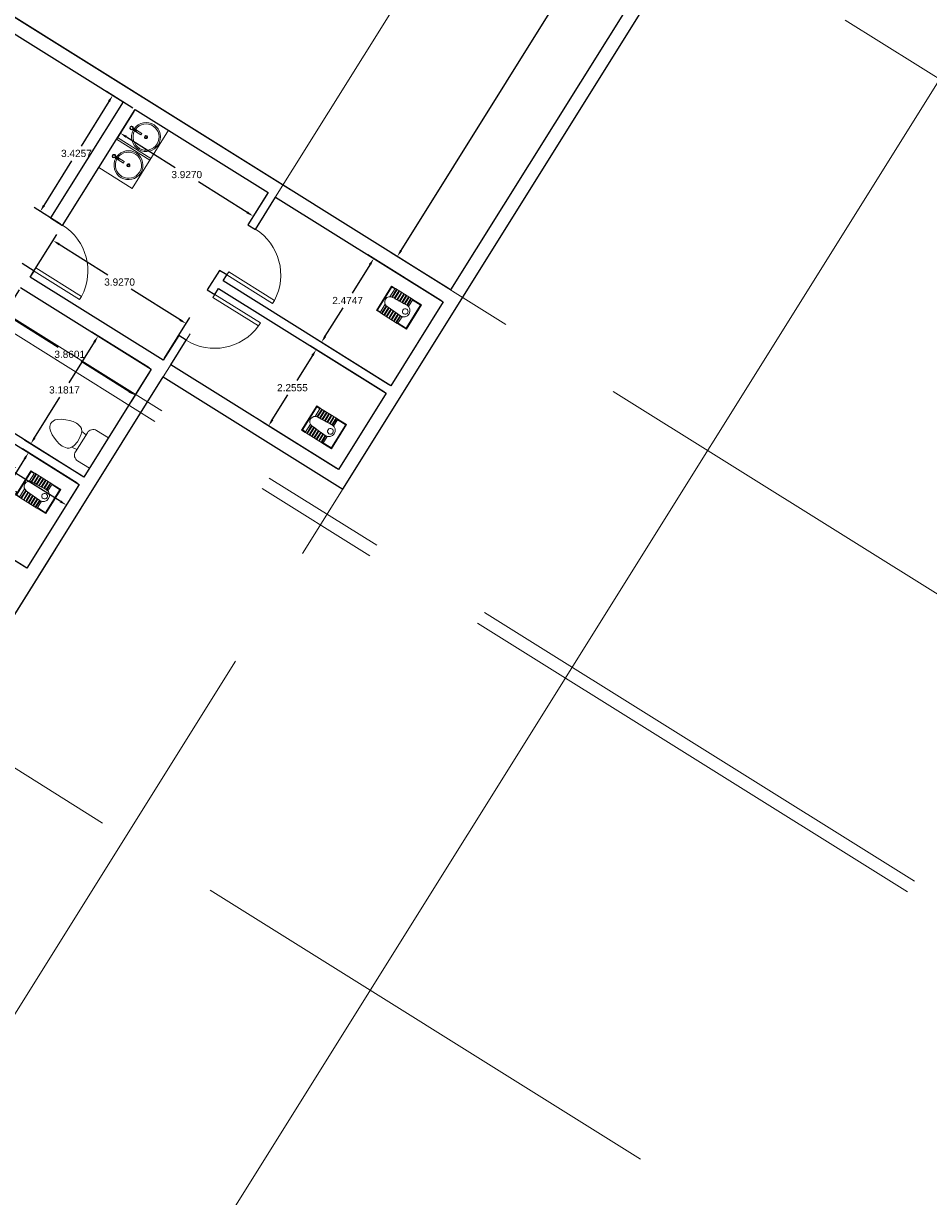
# Model space of a CAD drawing. Header units: inches. Extents: x 21 to 178, y 12 to 156.
# Tile 19 of 25: x 143 to 166, y 48 to 78. Entities that reach past the tile are written whole.
import ezdxf

# ---------------------------------------------------------------- set-up
doc = ezdxf.new("R2010")
doc.units = ezdxf.units.IN
doc.header["$MEASUREMENT"] = 0
doc.linetypes.add('Grid Line', pattern=[22.225, 12.7, -3.175, 3.175, -3.175])
for name, color, linetype, lineweight in [('A-DOOR', 31, 'Continuous', 9), ('A-FLOR', 192, 'Continuous', 13), ('A-WALL', 113, 'Continuous', 9), ('I-WALL', 2, 'Continuous', 18), ('P-SANR-FIXT', 6, 'Continuous', 9), ('S-GRID', 1, 'Continuous', 9)]:
    doc.layers.add(name, color=color, linetype=linetype, lineweight=lineweight)
doc.styles.get("Standard").update_dxf_attribs({"font": 'arial.ttf'})
doc.dimstyles.get("Standard").update_dxf_attribs({"dimtxt": 0.18, "dimasz": 0.18, "dimexe": 0.18, "dimexo": 0.0625, "dimgap": 0.09, "dimtad": 0, "dimtih": 1, "dimtoh": 1, "dimdec": 4, "dimzin": 0, "dimdsep": 46, "dimtxsty": 'Standard', "dimcen": 0.09, "dimadec": 0, "dimazin": 0, "dimtfac": 1, "dimtdec": 4, "dimtofl": 0, "dimtmove": 0, "dimatfit": 3, "dimfxl": 1, "dimtolj": 1, "dimtzin": 0, "dimarcsym": 0})

# ---------------------------------------------------------------- blocks, each defined once
blk = doc.blocks.new('M_Single-Flush - 0762 x 2032mm-311405-_منفی')
at = {"layer": 'A-DOOR', "lineweight": 18}
for p, q in [((330, 62), (330, 824)), ((381, 824), (330, 824)), ((381, 62), (381, 824)), ((381, 62), (330, 62))]:
    blk.add_line(p, q, dxfattribs=at)
at = {"layer": 'A-DOOR'}
blk.add_arc((381, 62), 764, 93.8291, 180, dxfattribs=at)
blk = doc.blocks.new('M_Single-Flush - 0762 x 2032mm-311524-_منفی')
at = {"layer": 'A-DOOR', "lineweight": 18}
for p, q in [((330, -62), (330, -824)), ((381, -62), (330, -62)), ((381, -62), (381, -824)), ((381, -824), (330, -824))]:
    blk.add_line(p, q, dxfattribs=at)
at = {"layer": 'A-DOOR'}
blk.add_arc((381, -62), 764, 180, 266.1709, dxfattribs=at)
blk = doc.blocks.new('M_Single-Flush - 0762 x 2032mm-311615-_منفی')
at = {"layer": 'A-DOOR', "lineweight": 18}
for p, q in [((330, 100), (330, 862)), ((381, 862), (330, 862)), ((381, 100), (381, 862)), ((381, 100), (330, 100))]:
    blk.add_line(p, q, dxfattribs=at)
at = {"layer": 'A-DOOR'}
blk.add_arc((381, 100), 764, 93.8291, 180, dxfattribs=at)
blk = doc.blocks.new('WC IRANI - 500x404 mm-313265-_منفی')
at = {"layer": 'P-SANR-FIXT'}
for p, q in [((0, -202), (0, 202)), ((0, 202), (145, 202)), ((10, 184), (10, -184)), ((145, 192), (18, 192)), ((145, 202), (145, 86)), ((151, 202), (145, 202)), ((145, 192), (145, 202)), ((434, 202), (151, 202)), ((165, 192), (175, 192)), ((165, 90), (165, 192)), ((175, 192), (175, 90)), ((205, 88), (205, 192)), ((205, 192), (215, 192)), ((215, 192), (215, 87)), ((245, 85), (245, 192)), ((245, 192), (255, 192)), ((255, 192), (255, 84)), ((285, 83), (285, 192)), ((285, 192), (295, 192)), ((295, 192), (295, 82)), ((325, 80), (325, 192)), ((325, 192), (335, 192)), ((335, 192), (335, 79)), ((365, 77), (365, 192)), ((365, 192), (375, 192)), ((375, 192), (375, 77)), ((405, 75), (405, 192)), ((405, 192), (415, 192)), ((415, 192), (415, 73)), ((440, 202), (434, 202)), ((440, 63), (440, 202)), ((440, 202), (500, 202)), ((440, 202), (440, 192)), ((482, 192), (440, 192)), ((490, -184), (490, 184)), ((500, 202), (500, -202)), ((400, 75), (170, 90)), ((175, 90), (205, 88)), ((215, 87), (245, 85)), ((255, 84), (285, 83)), ((295, 82), (325, 80)), ((335, 79), (365, 77)), ((375, 77), (400, 75)), ((145, -86), (145, -202)), ((165, -192), (165, -90)), ((170, -90), (400, -75)), ((205, -88), (175, -90)), ((175, -90), (175, -192)), ((205, -192), (205, -88)), ((245, -85), (215, -87)), ((215, -87), (215, -192)), ((245, -192), (245, -85)), ((285, -82), (255, -84)), ((255, -84), (255, -192)), ((285, -192), (285, -82)), ((325, -80), (295, -82)), ((295, -82), (295, -192)), ((325, -192), (325, -80)), ((365, -77), (335, -79)), ((335, -79), (335, -192)), ((365, -192), (365, -77)), ((400, -75), (375, -77)), ((375, -77), (375, -192)), ((405, -192), (405, -75)), ((415, -73), (415, -192)), ((440, -202), (440, -63)), ((145, -202), (0, -202)), ((18, -192), (145, -192)), ((145, -202), (145, -192)), ((145, -202), (151, -202)), ((151, -202), (434, -202)), ((175, -192), (165, -192)), ((215, -192), (205, -192)), ((255, -192), (245, -192)), ((295, -192), (285, -192)), ((335, -192), (325, -192)), ((375, -192), (365, -192)), ((415, -192), (405, -192)), ((434, -202), (440, -202)), ((440, -192), (482, -192)), ((440, -192), (440, -202)), ((500, -202), (440, -202))]:
    blk.add_line(p, q, dxfattribs=at)
for centre, radius, start, end in [((18, 184), 8.02, 90, 180), ((482, 184), 8, 360, 90), ((170, 0), 90, 90, 270), ((145, 0), 40, 360, 180), ((145, 0), 40, 180, 360), ((170, 0), 90, 93.1847, 102.1875), ((400, 0), 75, 270, 90), ((400, 0), 75, 86.1774, 90), ((400, 0), 75, 63.0423, 78.463), ((170, 0), 90, 257.8125, 266.8153), ((400, 0), 75, 270, 273.8226), ((400, 0), 75, 281.537, 296.9577), ((18, -184), 8.02, 180, 270), ((482, -184), 8, 270, 0)]:
    blk.add_arc(centre, radius, start, end, dxfattribs=at)
for points in [[(146, 87), (146, 87), (145, 87), (145, 86), (145, 86)], [(436, 66), (436, 66), (435, 66), (434, 67)], [(147, -87), (148, -87), (149, -88), (150, -88), (151, -88)]]:
    blk.add_open_spline(points, degree=3, dxfattribs=at)
for points, knots in [([(151, 88), (150, 88), (149, 87), (148, 87), (147, 87)], [0, 0, 0, 0, 0.2857143, 0.4285714, 0.4285714, 0.4285714, 0.4285714]), ([(170, 90), (169, 90), (168, 90), (167, 90), (166, 90), (165, 90), (165, 90), (165, 90)], [0, 0, 0, 0, 0.285714, 0.428571, 0.571429, 0.785714, 1, 1, 1, 1]), ([(415, 73), (415, 73), (415, 73), (415, 74), (414, 74), (414, 74), (413, 74), (413, 74), (412, 74), (411, 74), (410, 74), (409, 74), (409, 75), (408, 75), (407, 75), (406, 75), (405, 75), (405, 75), (405, 75)], [0, 0, 0, 0, 0.055556, 0.111111, 0.166667, 0.222222, 0.277778, 0.333333, 0.388889, 0.444444, 0.513889, 0.548611, 0.583333, 0.652778, 0.722222, 0.791667, 0.861111, 1, 1, 1, 1]), ([(440, 63), (440, 63), (440, 63), (440, 64), (439, 64), (439, 64), (438, 64), (438, 65), (438, 65)], [0, 0, 0, 0, 0.1428571, 0.2142857, 0.2857143, 0.3571429, 0.4285714, 0.5714286, 0.5714286, 0.5714286, 0.5714286]), ([(145, -86), (145, -86), (145, -87), (146, -87), (146, -87)], [0, 0, 0, 0, 0.2857143, 0.4285714, 0.4285714, 0.4285714, 0.4285714]), ([(165, -90), (165, -90), (165, -90), (166, -90), (167, -90), (168, -90), (169, -90), (170, -90)], [0, 0, 0, 0, 0.285714, 0.428571, 0.571429, 0.785714, 1, 1, 1, 1]), ([(405, -75), (405, -75), (405, -75), (405, -75), (406, -75), (406, -75), (407, -75), (408, -75), (408, -75), (409, -74), (410, -74), (411, -74), (412, -74), (413, -74), (414, -74), (415, -74), (415, -73), (415, -73)], [0, 0, 0, 0, 0.055556, 0.111111, 0.166667, 0.222222, 0.277778, 0.333333, 0.388889, 0.444444, 0.513889, 0.583333, 0.652778, 0.722222, 0.791667, 0.861111, 1, 1, 1, 1]), ([(434, -67), (435, -66), (436, -66), (438, -65), (439, -64), (439, -64), (439, -64), (439, -64), (440, -64), (440, -64), (440, -63), (440, -63), (440, -63)], [0, 0, 0, 0, 0.285714, 0.428571, 0.571429, 0.678571, 0.705357, 0.732143, 0.785714, 0.839286, 0.892857, 1, 1, 1, 1])]:
    blk.add_open_spline(points, degree=3, knots=knots, dxfattribs=at)
blk = doc.blocks.new('ADA_Tank_Toilet_4267 - Toilet-Domestic-3D-315177-_منفی')
at = {"layer": 'P-SANR-FIXT'}
for p, q in [((-253, 298), (-253, 495)), ((253, 495), (253, 298)), ((159, 204), (-159, 204)), ((-123, 204), (-132, 127)), ((123, 204), (132, 127)), ((-188, 25), (-191, 0)), ((-191, 0), (-186, -51)), ((-184, 51), (-188, 25)), ((-177, 76), (-184, 51)), ((-163, 102), (-177, 76)), ((-132, 127), (-163, 102)), ((-97, 140), (-132, 127)), ((-25, 152), (-97, 140)), ((25, 152), (-25, 152)), ((97, 140), (25, 152)), ((132, 127), (97, 140)), ((163, 102), (132, 127)), ((177, 76), (163, 102)), ((184, 51), (177, 76)), ((188, 25), (184, 51)), ((186, -51), (191, 0)), ((191, 0), (188, 25)), ((-186, -51), (-172, -102)), ((-172, -102), (-154, -152)), ((-154, -152), (-130, -203)), ((130, -203), (154, -152)), ((154, -152), (172, -102)), ((172, -102), (186, -51)), ((-130, -203), (-95, -254)), ((-95, -254), (-70, -279)), ((-70, -279), (-48, -292)), ((-48, -292), (-13, -305)), ((-13, -305), (13, -305)), ((13, -305), (48, -292)), ((48, -292), (70, -279)), ((70, -279), (95, -254)), ((95, -254), (130, -203))]:
    blk.add_line(p, q, dxfattribs=at)
for centre, start, end in [((-159, 298), 180, 270), ((159, 298), 270, 360)]:
    blk.add_arc(centre, 94.6, start, end, dxfattribs=at)
blk = doc.blocks.new('Sink Bathroom Modern - Shelf _2_ - Sink Bathroom Modern - Shelf _2_-V2-_منفی')
at = {"layer": 'P-SANR-FIXT'}
for p, q in [((-225, 0), (-225, -560)), ((275, -560), (275, 0)), ((13, -112), (13, -263)), ((22, -116), (22, -179)), ((28, -179), (28, -116)), ((37, -263), (37, -112)), ((13, -263), (37, -263)), ((22, -179), (28, -179)), ((-225, -560), (275, -560))]:
    blk.add_line(p, q, dxfattribs=at)
blk.add_circle((25, -340), 13.7, dxfattribs=at)
for centre, radius, start, end in [((25, -340), 205, 93.5137, 86.7305), ((25, -340), 185, 93.8341, 86.2159), ((25, -97), 25, 360, 180), ((25, -97), 25, 180, 239.8364), ((25, -97), 20, 360, 180), ((25, -97), 20, 180, 360), ((25, -97), 25, 300.1636, 360), ((25, -340), 22, 360, 180), ((25, -340), 13.7, 0, 180), ((25, -340), 22, 180, 360), ((25, -340), 13.7, 180, 0)]:
    blk.add_arc(centre, radius, start, end, dxfattribs=at)
blk = doc.blocks.new('Sink Bathroom Modern - Shelf _2_ - Sink Bathroom Modern - Shelf _2_-V10-_منفی')
at = {"layer": 'P-SANR-FIXT'}
for p, q in [((-225, 0), (-225, -560)), ((13, -112), (13, -263)), ((22, -116), (22, -179)), ((28, -179), (28, -116)), ((37, -263), (37, -112)), ((13, -263), (37, -263)), ((22, -179), (28, -179)), ((-225, -560), (275, -560))]:
    blk.add_line(p, q, dxfattribs=at)
blk.add_circle((25, -340), 13.7, dxfattribs=at)
for centre, radius, start, end in [((25, -340), 205, 93.5137, 86.7305), ((25, -340), 185, 93.8341, 86.2159), ((25, -97), 25, 360, 180), ((25, -97), 25, 180, 239.8364), ((25, -97), 20, 360, 180), ((25, -97), 20, 180, 360), ((25, -97), 25, 300.1636, 360), ((25, -340), 22, 360, 180), ((25, -340), 13.7, 0, 180), ((25, -340), 22, 180, 360), ((25, -340), 13.7, 180, 0)]:
    blk.add_arc(centre, radius, start, end, dxfattribs=at)
blk = doc.blocks.new('*D131')
at = {"color": 0, "lineweight": -2, "transparency": 16777216}
for p, q in [((162.468, 84.874), (161.033, 85.771)), ((161.09, 85.523), (156.956, 78.908)), ((152.595, 71.929), (156.729, 78.544)), ((153.783, 70.974), (152.347, 71.871))]:
    blk.add_line(p, q, dxfattribs=at)
at = {"color": 0, "transparency": 16777216}
for points in [[(161.064, 85.539), (161.115, 85.507), (161.185, 85.675)], [(152.57, 71.944), (152.621, 71.913), (152.5, 71.776)]]:
    blk.add_solid(points, dxfattribs=at)
at = {"layer": 'Defpoints', "color": 0, "transparency": 16777216}
for p in [(162.521, 84.841), (152.5, 71.776), (153.836, 70.941)]:
    blk.add_point(p, dxfattribs=at)
at = {"color": 0, "transparency": 16777216, "insert": (156.842, 78.726), "char_height": 0.18, "attachment_point": 5}
blk.add_mtext('\\A1;16.3901', dxfattribs=at)
blk = doc.blocks.new('*D134')
at = {"color": 0, "lineweight": -2, "transparency": 16777216}
for p, q in [((153.595, 70.674), (151.76, 71.821)), ((151.817, 71.573), (151.369, 70.857)), ((150.696, 69.78), (151.144, 70.496)), ((152.284, 68.576), (150.448, 69.723))]:
    blk.add_line(p, q, dxfattribs=at)
at = {"color": 0, "transparency": 16777216}
for points in [[(151.792, 71.589), (151.842, 71.557), (151.912, 71.726)], [(150.671, 69.796), (150.722, 69.764), (150.601, 69.627)]]:
    blk.add_solid(points, dxfattribs=at)
at = {"layer": 'Defpoints', "color": 0, "transparency": 16777216}
for p in [(153.648, 70.641), (150.601, 69.627), (152.337, 68.543)]:
    blk.add_point(p, dxfattribs=at)
at = {"color": 0, "transparency": 16777216, "insert": (151.257, 70.677), "char_height": 0.18, "attachment_point": 5}
blk.add_mtext('\\A1;2.4747', dxfattribs=at)
blk = doc.blocks.new('*D135')
at = {"color": 0, "lineweight": -2, "transparency": 16777216}
for p, q in [((152.168, 68.39), (150.32, 69.545)), ((150.377, 69.297), (149.988, 68.675)), ((149.372, 67.689), (149.761, 68.311)), ((150.973, 66.477), (149.124, 67.632))]:
    blk.add_line(p, q, dxfattribs=at)
at = {"color": 0, "transparency": 16777216}
for points in [[(150.351, 69.313), (150.402, 69.281), (150.472, 69.449)], [(149.347, 67.705), (149.398, 67.673), (149.277, 67.537)]]:
    blk.add_solid(points, dxfattribs=at)
at = {"layer": 'Defpoints', "color": 0, "transparency": 16777216}
for p in [(152.221, 68.357), (149.277, 67.537), (151.026, 66.444)]:
    blk.add_point(p, dxfattribs=at)
at = {"color": 0, "transparency": 16777216, "insert": (149.875, 68.493), "char_height": 0.18, "attachment_point": 5}
blk.add_mtext('\\A1;2.2555', dxfattribs=at)
blk = doc.blocks.new('*D136')
at = {"color": 0, "lineweight": -2, "transparency": 16777216}
for p, q in [((143.345, 71.317), (143.979, 72.331)), ((144.036, 72.083), (145.257, 71.319)), ((147.061, 70.192), (145.84, 70.956)), ((146.675, 69.236), (147.309, 70.25))]:
    blk.add_line(p, q, dxfattribs=at)
at = {"color": 0, "transparency": 16777216}
for points in [[(144.052, 72.108), (144.02, 72.057), (143.883, 72.178)], [(147.077, 70.218), (147.045, 70.167), (147.214, 70.097)]]:
    blk.add_solid(points, dxfattribs=at)
at = {"layer": 'Defpoints', "color": 0, "transparency": 16777216}
for p in [(143.883, 72.178), (143.312, 71.264), (146.642, 69.183)]:
    blk.add_point(p, dxfattribs=at)
at = {"color": 0, "transparency": 16777216, "insert": (145.548, 71.137), "char_height": 0.18, "attachment_point": 5}
blk.add_mtext('\\A1;3.9270', dxfattribs=at)
blk = doc.blocks.new('*D137')
at = {"color": 0, "lineweight": -2, "transparency": 16777216}
for p, q in [((145.902, 75.408), (145.469, 74.715)), ((145.717, 74.773), (146.938, 74.01)), ((148.742, 72.882), (147.521, 73.646)), ((149.232, 73.327), (148.799, 72.634))]:
    blk.add_line(p, q, dxfattribs=at)
at = {"color": 0, "transparency": 16777216}
for points in [[(145.733, 74.798), (145.701, 74.747), (145.564, 74.868)], [(148.758, 72.908), (148.726, 72.857), (148.894, 72.787)]]:
    blk.add_solid(points, dxfattribs=at)
at = {"layer": 'Defpoints', "color": 0, "transparency": 16777216}
for p in [(145.935, 75.461), (149.265, 73.38), (148.894, 72.787)]:
    blk.add_point(p, dxfattribs=at)
at = {"color": 0, "transparency": 16777216, "insert": (147.229, 73.828), "char_height": 0.18, "attachment_point": 5}
blk.add_mtext('\\A1;3.9270', dxfattribs=at)
blk = doc.blocks.new('*D138')
at = {"color": 0, "lineweight": -2, "transparency": 16777216}
for p, q in [((145.882, 75.494), (145.223, 75.906)), ((145.28, 75.658), (144.582, 74.54)), ((143.656, 73.058), (144.354, 74.176)), ((144.066, 72.589), (143.408, 73.001))]:
    blk.add_line(p, q, dxfattribs=at)
at = {"color": 0, "transparency": 16777216}
for points in [[(145.255, 75.674), (145.306, 75.642), (145.376, 75.811)], [(143.63, 73.074), (143.681, 73.042), (143.56, 72.905)]]:
    blk.add_solid(points, dxfattribs=at)
at = {"layer": 'Defpoints', "color": 0, "transparency": 16777216}
for p in [(145.376, 75.811), (145.935, 75.461), (144.119, 72.556)]:
    blk.add_point(p, dxfattribs=at)
at = {"color": 0, "transparency": 16777216, "insert": (144.468, 74.358), "char_height": 0.18, "attachment_point": 5}
blk.add_mtext('\\A1;3.4257', dxfattribs=at)
blk = doc.blocks.new('*D100')
at = {"color": 0, "lineweight": -2, "transparency": 16777216}
for p, q in [((144.914, 69.634), (144.28, 68.619)), ((146.288, 68.987), (144.857, 69.882)), ((143.419, 67.241), (144.053, 68.255)), ((144.602, 66.289), (143.171, 67.183))]:
    blk.add_line(p, q, dxfattribs=at)
at = {"color": 0, "transparency": 16777216}
for points in [[(144.889, 69.65), (144.94, 69.618), (145.01, 69.786)], [(143.394, 67.257), (143.444, 67.225), (143.324, 67.088)]]:
    blk.add_solid(points, dxfattribs=at)
at = {"layer": 'Defpoints', "color": 0, "transparency": 16777216}
for p in [(146.341, 68.954), (143.324, 67.088), (144.655, 66.256)]:
    blk.add_point(p, dxfattribs=at)
at = {"color": 0, "transparency": 16777216, "insert": (144.167, 68.437), "char_height": 0.18, "attachment_point": 5}
blk.add_mtext('\\A1;3.1817', dxfattribs=at)
blk = doc.blocks.new('*D101')
at = {"color": 0, "lineweight": -2, "transparency": 16777216}
for p, q in [((144.486, 66.103), (143.113, 66.961)), ((143.17, 66.713), (142.723, 65.997)), ((142.05, 64.92), (142.497, 65.636)), ((143.174, 64.005), (141.802, 64.863))]:
    blk.add_line(p, q, dxfattribs=at)
at = {"color": 0, "transparency": 16777216}
for points in [[(143.145, 66.729), (143.196, 66.697), (143.266, 66.866)], [(142.024, 64.936), (142.075, 64.904), (141.954, 64.767)]]:
    blk.add_solid(points, dxfattribs=at)
at = {"layer": 'Defpoints', "color": 0, "transparency": 16777216}
for p in [(144.539, 66.07), (141.954, 64.767), (143.227, 63.972)]:
    blk.add_point(p, dxfattribs=at)
at = {"color": 0, "transparency": 16777216, "insert": (142.61, 65.816), "char_height": 0.18, "attachment_point": 5}
blk.add_mtext('\\A1;2.4747', dxfattribs=at)
blk = doc.blocks.new('*D104')
at = {"color": 0, "lineweight": -2, "transparency": 16777216}
for p, q in [((141.232, 68.063), (140.847, 67.447)), ((141.095, 67.504), (142.288, 66.758)), ((144.063, 65.649), (142.871, 66.394)), ((144.506, 66.017), (144.121, 65.401))]:
    blk.add_line(p, q, dxfattribs=at)
at = {"color": 0, "transparency": 16777216}
for points in [[(141.111, 67.529), (141.079, 67.478), (140.943, 67.599)], [(144.079, 65.675), (144.048, 65.624), (144.216, 65.554)]]:
    blk.add_solid(points, dxfattribs=at)
at = {"layer": 'Defpoints', "color": 0, "transparency": 16777216}
for p in [(141.265, 68.116), (144.539, 66.07), (144.216, 65.554)]:
    blk.add_point(p, dxfattribs=at)
at = {"color": 0, "transparency": 16777216, "insert": (142.579, 66.576), "char_height": 0.18, "attachment_point": 5}
blk.add_mtext('\\A1;3.8601', dxfattribs=at)
blk = doc.blocks.new('*D105')
at = {"color": 0, "lineweight": -2, "transparency": 16777216}
for p, q in [((143.034, 70.947), (142.567, 70.198)), ((142.815, 70.255), (144.007, 69.51)), ((145.783, 68.401), (144.59, 69.146)), ((146.308, 68.901), (145.84, 68.152))]:
    blk.add_line(p, q, dxfattribs=at)
at = {"color": 0, "transparency": 16777216}
for points in [[(142.83, 70.281), (142.799, 70.23), (142.662, 70.351)], [(145.799, 68.426), (145.767, 68.375), (145.935, 68.305)]]:
    blk.add_solid(points, dxfattribs=at)
at = {"layer": 'Defpoints', "color": 0, "transparency": 16777216}
for p in [(143.068, 71), (146.341, 68.954), (145.935, 68.305)]:
    blk.add_point(p, dxfattribs=at)
at = {"color": 0, "transparency": 16777216, "insert": (144.299, 69.328), "char_height": 0.18, "attachment_point": 5}
blk.add_mtext('\\A1;3.8601', dxfattribs=at)

msp = doc.modelspace()

# ---------------------------------------------------------------- linework, layer by layer
at = {"layer": 'A-FLOR'}
msp.add_line((127.57487, 14.59568), (178.15664, 95.54343), dxfattribs=at)
at = {"layer": 'A-WALL', "lineweight": 25}
for p, q in [((151.13799, 65.95687), (163.00822, 84.95321)), ((162.52107, 84.84074), (153.83562, 70.94111)), ((141.05641, 78.50958), (145.63499, 75.64857)), ((153.83562, 70.94111), (141.54355, 78.62205)), ((145.63499, 75.64857), (143.81966, 72.74344)), ((144.11947, 72.5561), (145.93479, 75.46123)), ((145.93479, 75.46123), (149.26511, 73.38022)), ((149.45099, 73.26406), (153.64828, 70.64131)), ((143.81966, 72.74344), (144.11947, 72.5561)), ((143.40571, 71.41384), (143.1059, 71.60118)), ((143.31204, 71.26394), (143.40571, 71.41384)), ((146.64235, 69.18292), (143.31204, 71.26394)), ((143.06757, 70.99983), (146.34108, 68.95431)), ((153.64828, 70.64131), (152.3369, 68.54266)), ((151.02552, 66.44401), (146.82823, 69.06677)), ((131.35879, 44.3105), (146.64089, 68.76697)), ((146.34108, 68.95431), (144.65502, 66.25605)), ((146.64089, 68.76697), (151.13799, 65.95687)), ((152.22075, 68.35678), (151.02552, 66.44401)), ((144.53887, 66.07017), (143.22749, 63.97152))]:
    msp.add_line(p, q, dxfattribs=at)
at = {"layer": 'I-WALL', "lineweight": 25}
for p, q in [((149.26511, 73.38022), (148.76116, 72.57374)), ((148.94704, 72.45758), (149.45099, 73.26406)), ((148.76116, 72.57374), (148.94704, 72.45758)), ((148.0474, 71.43147), (147.74391, 70.94579)), ((148.23328, 71.31532), (148.0474, 71.43147)), ((148.13961, 71.16542), (148.23328, 71.31532)), ((152.3369, 68.54266), (148.13961, 71.16542)), ((147.74391, 70.94579), (147.92979, 70.82964)), ((147.92979, 70.82964), (148.02346, 70.97954)), ((148.02346, 70.97954), (152.22075, 68.35678)), ((147.03014, 69.80352), (146.64235, 69.18292)), ((146.82823, 69.06677), (147.21602, 69.68737)), ((147.21602, 69.68737), (147.03014, 69.80352)), ((144.65502, 66.25605), (141.38151, 68.30157)), ((141.26536, 68.11569), (144.53887, 66.07017)), ((143.22749, 63.97152), (139.95398, 66.01704))]:
    msp.add_line(p, q, dxfattribs=at)
at = {"layer": 'S-GRID', "linetype": 'Grid Line'}
for p, q in [((174.48526, 70.96074), (60.96707, 141.89477)), ((168.67772, 61.66674), (55.15954, 132.60077)), ((165.45186, 56.13699), (51.93367, 127.07102)), ((165.27714, 55.87114), (51.75895, 126.80517)), ((158.58655, 49.18235), (47.19196, 118.78942)), ((113.66405, 15.99299), (169.60286, 105.5138)), ((118.16114, 13.18289), (174.09996, 102.7037))]:
    msp.add_line(p, q, dxfattribs=at)

# ---------------------------------------------------------------- block references
at = {"layer": 'A-DOOR'}
for name, p, xscale, yscale, zscale, rotation in [('M_Single-Flush - 0762 x 2032mm-311615-_منفی', (143.61268, 72.07864), 0.00176762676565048, 0.00176762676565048, 0.00176762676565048, 237.9999999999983), ('M_Single-Flush - 0762 x 2032mm-311405-_منفی', (148.49722, 71.94453), 0.001767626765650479, 0.001767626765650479, 0.001767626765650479, 237.9999999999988), ('M_Single-Flush - 0762 x 2032mm-311524-_منفی', (147.47996, 70.31658), 0.00176762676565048, 0.00176762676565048, 0.00176762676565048, 57.99999999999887)]:
    msp.add_blockref(name, p, dxfattribs=dict(at, xscale=xscale, yscale=yscale, zscale=zscale, rotation=rotation))
at = {"layer": 'P-SANR-FIXT'}
for name, p, xscale, yscale, zscale, rotation in [('Sink Bathroom Modern - Shelf _2_ - Sink Bathroom Modern - Shelf _2_-V10-_منفی', (145.67734, 75.04922), 0.001767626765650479, 0.001767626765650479, 0.001767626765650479, 57.99999999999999), ('Sink Bathroom Modern - Shelf _2_ - Sink Bathroom Modern - Shelf _2_-V2-_منفی', (145.23709, 74.34467), 0.001767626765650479, 0.001767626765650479, 0.001767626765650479, 57.99999999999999), ('WC IRANI - 500x404 mm-313265-_منفی', (152.91683, 70.26463), 0.00176762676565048, 0.00176762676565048, 0.00176762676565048, 147.9999999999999), ('ADA_Tank_Toilet_4267 - Toilet-Domestic-3D-315177-_منفی', (144.28814, 67.31904), 0.001767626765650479, 0.001767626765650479, 0.001767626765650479, 237.9999999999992), ('WC IRANI - 500x404 mm-313265-_منفی', (151.04343, 67.26656), 0.001767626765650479, 0.001767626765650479, 0.001767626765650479, 147.9999999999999), ('WC IRANI - 500x404 mm-313265-_منفی', (143.88874, 65.64268), 0.001767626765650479, 0.001767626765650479, 0.001767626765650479, 147.9999999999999)]:
    msp.add_blockref(name, p, dxfattribs=dict(at, xscale=xscale, yscale=yscale, zscale=zscale, rotation=rotation))

# ---------------------------------------------------------------- dimensions: what is measured, and where the dimension line sits
at = {"color": 6}
for p1, p2, distance, picture, middle in [((162.52107, 84.84074), (153.83562, 70.94111), -1.57522, '*D131', (156.84248, 78.72567)), ((144.11947, 72.5561), (145.93479, 75.46123), 0.65924, '*D138', (144.46806, 74.35801)), ((145.93479, 75.46123), (149.26511, 73.38022), -0.6994, '*D137', (147.22933, 73.8276)), ((146.64235, 69.18292), (143.31204, 71.26394), -1.07782, '*D136', (145.54835, 71.13747)), ((153.64828, 70.64131), (152.3369, 68.54266), -2.04697, '*D134', (151.25666, 70.67671)), ((143.06757, 70.99983), (146.34108, 68.95431), -0.76551, '*D105', (144.29866, 69.32788)), ((146.34108, 68.95431), (144.65502, 66.25605), -1.56995, '*D100', (144.16666, 68.43713)), ((152.22075, 68.35678), (151.02552, 66.44401), -2.06189, '*D135', (149.87456, 68.49303)), ((141.26536, 68.11569), (144.53887, 66.07017), -0.60903, '*D104', (142.57938, 66.57644)), ((144.53887, 66.07017), (143.22749, 63.97152), -1.50142, '*D101', (142.60991, 65.81648))]:
    dim = msp.add_aligned_dim(p1=p1, p2=p2, distance=distance, dimstyle='Standard', dxfattribs=at)
    dim.commit()
    dim.dimension.update_dxf_attribs({"geometry": picture, "text_midpoint": middle})

doc.saveas('drawing.dxf')
